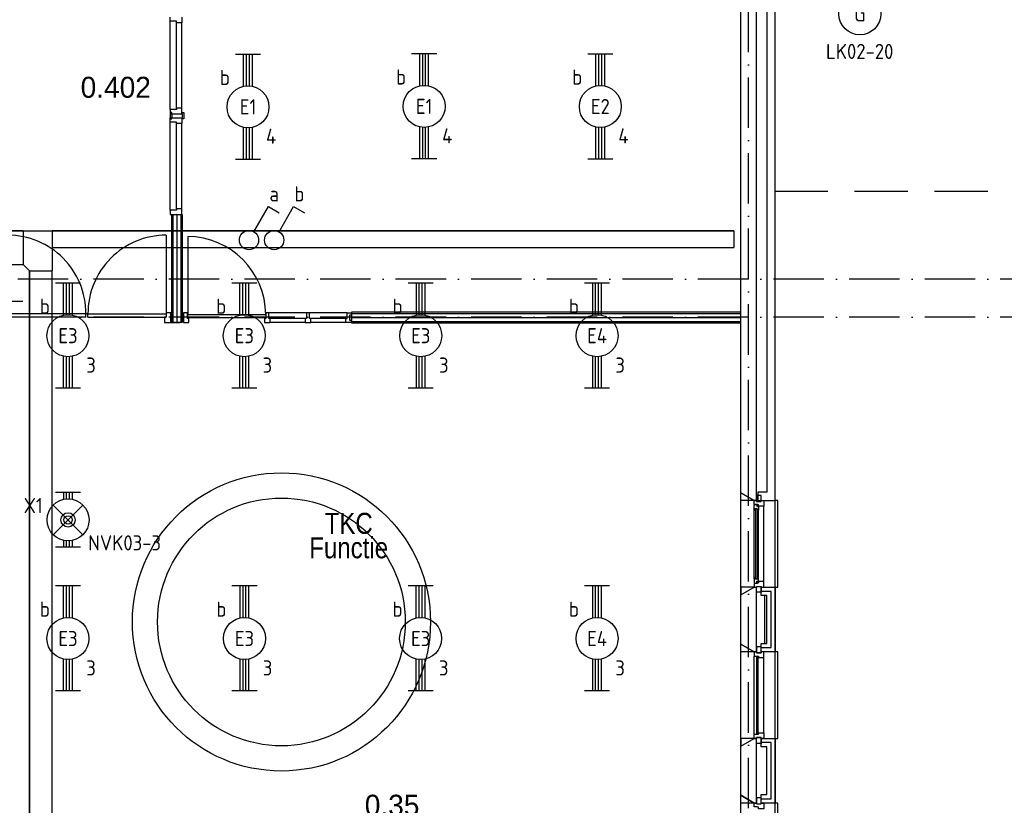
# Model space of a CAD drawing. Header units: millimetres. Extents: x -6587 to 112313, y 244 to 84344.
# Tile 51 of 58: x 75969 to 87695, y 35121 to 44474. Entities that reach past the tile are written whole.
import ezdxf
from ezdxf.enums import TextEntityAlignment as Align

# ---------------------------------------------------------------- set-up
doc = ezdxf.new("R2010")
doc.units = ezdxf.units.MM
doc.header["$LTSCALE"] = 100
doc.linetypes.add('DASHDOT', pattern=[9, 6, -1.5, 0, -1.5])
doc.linetypes.add('HIDDEN', pattern=[9.525, 6.35, -3.175])
doc.layers.get('0').update_dxf_attribs({"linetype": 'CONTINUOUS'})
for name, color, linetype in [('AL$7----_STRAMIEN', 1, 'DASHDOT'), ('AL32----_BINNENKOZ', 7, 'CONTINUOUS'), ('BOUW', 8, 'CONTINUOUS'), ('EB63101-_ATTRIB', 2, 'CONTINUOUS'), ('EB63102-_ATTRIB', 2, 'CONTINUOUS'), ('EB63501-_ATTRIB', 2, 'CONTINUOUS'), ('EL63101-_LICHT-ARM', 3, 'CONTINUOUS'), ('EL63102-_LICHT-SCH', 3, 'CONTINUOUS'), ('EL63501-_NOODVRL-ARM', 3, 'CONTINUOUS'), ('KABELGOOT', 8, 'CONTINUOUS')]:
    doc.layers.add(name, color=color, linetype=linetype)
doc.styles.add('1_8', font='iso', dxfattribs={"width": 0.7, "height": 1.8})
doc.styles.add('BURO-025', font='BUROFONT.shx', dxfattribs={"height": 250})
doc.styles.add('NORATT', font='isocp.shx')
doc.styles.get("Standard").update_dxf_attribs({"font": 'iso.shx'})
doc.styles.add('TECHNIC', font='technic_.ttf')

# ---------------------------------------------------------------- blocks, each defined once
blk = doc.blocks.new('EJ3T20')
at = {"color": 0}
for p, q in [((-6.25, -1.5), (-6.25, 1.5)), ((6.25, -1.5), (6.25, 1.5)), ((-6.25, 0.52), (-2.44, 0.52)), ((-6.25, 0.17), (-2.49, 0.17)), ((2.44, 0.52), (6.25, 0.52)), ((2.49, 0.17), (6.25, 0.17)), ((-6.25, -0.17), (-2.49, -0.17)), ((-6.25, -0.52), (-2.44, -0.52)), ((2.44, -0.52), (6.25, -0.52)), ((2.49, -0.17), (6.25, -0.17))]:
    blk.add_line(p, q, dxfattribs=at)
blk.add_circle((0, 0), 2.5, dxfattribs=at)
at = {"color": 6, "style": '1_8'}
for tag, flags, p in [('SCHAK', 8, (3.5, 2.75)), ('A_CODE', 8, (0, 0)), ('GROEP', 8, (-3.5, -2.75)), ('KAST', 9, (3.5, -2.75))]:
    blk.add_attdef(tag, text='', height=1.8, dxfattribs=dict(at, flags=flags)).set_placement(p, align=Align.MIDDLE)
blk = doc.blocks.new('ES3S1')
blk.add_lwpolyline([(0.58, 1), (2.31, 4), (3.61, 3.25)])
blk.add_lwpolyline([(0.58, 1), (2.31, 4), (3.61, 3.25)])
blk.add_circle((0, 0), 1.15)
blk.add_circle((0, 0), 1.15)
for tag, style, flags, p in [('SCHAK', 'NORATT', 8, (3, 5.5)), ('SCHAK', '1_8', 8, (3, 5.5)), ('KAST', 'NORATT', 9, (-3, 0.5)), ('KAST', '1_8', 9, (-3, 0.5)), ('M_CODE', 'NORATT', 9, (0, 0)), ('M_CODE', '1_8', 9, (0, 0)), ('DOEL', 'NORATT', 9, (-3, -2)), ('DOEL', '1_8', 9, (-3, -2)), ('GROEP', 'NORATT', 9, (-3, -4.5)), ('GROEP', '1_8', 9, (-3, -4.5))]:
    blk.add_attdef(tag, text='', height=1.8, dxfattribs=dict(style=style, flags=flags)).set_placement(p, align=Align.MIDDLE_CENTER)
blk = doc.blocks.new('EJ3T01')
at = {"color": 0}
for p, q in [((-3.25, -1.5), (-3.25, 1.5)), ((-1.77, 1.77), (1.77, -1.77)), ((1.77, 1.77), (-1.77, -1.77)), ((3.25, -1.5), (3.25, 1.5)), ((-3.25, 0.52), (-2.44, 0.52)), ((-3.25, 0.17), (-2.49, 0.17)), ((2.44, 0.52), (3.25, 0.52)), ((2.49, 0.17), (3.25, 0.17)), ((-3.25, -0.17), (-2.49, -0.17)), ((-3.25, -0.52), (-2.44, -0.52)), ((2.44, -0.52), (3.25, -0.52)), ((2.49, -0.17), (3.25, -0.17))]:
    blk.add_line(p, q, dxfattribs=at)
at = {"color": 6}
blk.add_lwpolyline([(1.77, -1.77), (1.75, -1.75)], dxfattribs=at)
at = {"color": 0}
for radius in [2.5, 0.85, 0.5]:
    blk.add_circle((0, 0), radius, dxfattribs=at)
at = {"color": 6, "style": '1_8'}
for tag, flags, p in [('A_CODE', 8, (-3.5, 2.75)), ('SCHAK', 8, (3.5, 2.75)), ('GROEP', 8, (-3.5, -2.75)), ('KAST', 9, (3.5, -2.75))]:
    blk.add_attdef(tag, text='', height=1.8, dxfattribs=dict(at, flags=flags)).set_placement(p, align=Align.MIDDLE)
blk = doc.blocks.new('ES3G00')
blk.add_circle((0, 0), 2.5)
blk.add_circle((0, 0), 2.5)
for tag, style, flags, p in [('GELIJK', 'NORATT', 9, (3.5, 5)), ('GELIJK', '1_8', 9, (3.5, 5)), ('SCHAK', 'NORATT', 8, (3.5, 2.75)), ('SCHAK', '1_8', 8, (3.5, 2.75)), ('A_CODE', 'NORATT', 8, (0, 0)), ('A_CODE', '1_8', 8, (0, 0)), ('GROEP', 'NORATT', 8, (-3.5, -2.75)), ('GROEP', '1_8', 8, (-3.5, -2.75)), ('KAST', 'NORATT', 9, (3.5, -2.75)), ('KAST', '1_8', 9, (3.5, -2.75))]:
    blk.add_attdef(tag, text='', height=1.8, dxfattribs=dict(style=style, flags=flags)).set_placement(p, align=Align.MIDDLE_CENTER)
blk = doc.blocks.new('XREF')
at = {"layer": 'AL$7----_STRAMIEN', "color": 1}
for p, q in [((240990, 19214), (240990, 90956)), ((250890, 55215), (161477, 55215)), ((250890, 54765), (161096, 54765))]:
    blk.add_line(p, q, dxfattribs=at)
at = {"layer": 'AL32----_BINNENKOZ', "color": 8, "linetype": 'HIDDEN'}
blk.add_line((241300, 56265), (250890, 56265), dxfattribs=at)
at = {"layer": 'BOUW'}
for p, q in [((241310, 22045), (241310, 71285)), ((234103, 58287), (234103, 58337)), ((234103, 57237), (234103, 58287)), ((234179, 58287), (234103, 58287)), ((234179, 58270), (234179, 58287)), ((234242, 58337), (234242, 58270)), ((234179, 57254), (234179, 58270)), ((234242, 58270), (234179, 58270)), ((234242, 57254), (234242, 58270)), ((234103, 57237), (234103, 57187)), ((234179, 57237), (234103, 57237)), ((234179, 57254), (234179, 57237)), ((234242, 57254), (234179, 57254)), ((234242, 57187), (234242, 57254)), ((234103, 57187), (234242, 57187)), ((234103, 57087), (234103, 57137)), ((234103, 57137), (234242, 57137)), ((234105, 57200), (234105, 57137)), ((234123, 57200), (234105, 57200)), ((234105, 57137), (234105, 57125)), ((234105, 57125), (234123, 57125)), ((234123, 57187), (234123, 57200)), ((234123, 57187), (234123, 57137)), ((234128, 57187), (234123, 57187)), ((234123, 57137), (234128, 57137)), ((234242, 57187), (234248, 57187)), ((234248, 57137), (234242, 57137)), ((234242, 57137), (234242, 57070)), ((234248, 57200), (234266, 57200)), ((234248, 57187), (234248, 57200)), ((234248, 57187), (234248, 57137)), ((234266, 57125), (234248, 57125)), ((234266, 57200), (234266, 57137)), ((234266, 57137), (234266, 57125)), ((234179, 57087), (234103, 57087)), ((234103, 56037), (234103, 57087)), ((234179, 57070), (234179, 57087)), ((234242, 57070), (234179, 57070)), ((234179, 56054), (234179, 57070)), ((234242, 56054), (234242, 57070)), ((234179, 56054), (234179, 56037)), ((234242, 56054), (234179, 56054)), ((234242, 55987), (234242, 56054)), ((234103, 56037), (234103, 55987)), ((234179, 56037), (234103, 56037)), ((234103, 55987), (234242, 55987)), ((234123, 55987), (234248, 55987)), ((234123, 54702), (234123, 55987)), ((234138, 54702), (234138, 55987)), ((234185, 54702), (234185, 55987)), ((234233, 54702), (234233, 55987)), ((234248, 55987), (234248, 54702)), ((234054, 55739), (234054, 54805)), ((234312, 55726), (234312, 54796)), ((229281, 54955), (232349, 54955)), ((233099, 54805), (232169, 54805)), ((233099, 54765), (232169, 54765)), ((233099, 54765), (233099, 54805)), ((233124, 54805), (233099, 54805)), ((233124, 54805), (234054, 54805)), ((233124, 54765), (233124, 54805)), ((233124, 54765), (234054, 54765)), ((234037, 54765), (234037, 54702)), ((234054, 54765), (234037, 54765)), ((234110, 54816), (234054, 54816)), ((234054, 54816), (234054, 54765)), ((234110, 54816), (234054, 54816)), ((234110, 54765), (234110, 54816)), ((234110, 54765), (234110, 54765)), ((234110, 54702), (234110, 54765)), ((234310, 54816), (234260, 54816)), ((234260, 54816), (234260, 54702)), ((234310, 54749), (234310, 54816)), ((234312, 54796), (235242, 54796)), ((234312, 54755), (234312, 54796)), ((235242, 54796), (235242, 54755)), ((235244, 54816), (235244, 54749)), ((235277, 54816), (235244, 54816)), ((235277, 54749), (235277, 54816)), ((235728, 54816), (235277, 54816)), ((235728, 54816), (235728, 54749)), ((235761, 54816), (235728, 54816)), ((236211, 54816), (235761, 54816)), ((235761, 54749), (235761, 54816)), ((236211, 54816), (236261, 54816)), ((236211, 54749), (236211, 54816)), ((236244, 54792), (236261, 54792)), ((236244, 54725), (236244, 54792)), ((240900, 54822), (236261, 54822)), ((236261, 54822), (236261, 54697)), ((236261, 54816), (236261, 54792)), ((236261, 54807), (240900, 54807)), ((234037, 54702), (234110, 54702)), ((234110, 54702), (234224, 54702)), ((234248, 54702), (234123, 54702)), ((234260, 54702), (234327, 54702)), ((234327, 54749), (234310, 54749)), ((235242, 54755), (234312, 54755)), ((234327, 54702), (234327, 54749)), ((235227, 54749), (235227, 54702)), ((235244, 54749), (235227, 54749)), ((235227, 54702), (235294, 54702)), ((235294, 54749), (235277, 54749)), ((235294, 54702), (235294, 54749)), ((235711, 54749), (235294, 54749)), ((235711, 54702), (235294, 54702)), ((235711, 54749), (235711, 54702)), ((235728, 54749), (235711, 54749)), ((235711, 54702), (235778, 54702)), ((235778, 54749), (235761, 54749)), ((236194, 54749), (235778, 54749)), ((235778, 54702), (235778, 54749)), ((236194, 54702), (235778, 54702)), ((236194, 54749), (236211, 54749)), ((236194, 54702), (236194, 54749)), ((236261, 54702), (236194, 54702)), ((236261, 54725), (236244, 54725)), ((236261, 54759), (240900, 54759)), ((236261, 54702), (236261, 54725)), ((236261, 54725), (236261, 54702)), ((236261, 54712), (240900, 54712)), ((236261, 54697), (240900, 54697)), ((240900, 51458), (241060, 51550)), ((241060, 51550), (241080, 51550)), ((241080, 51550), (241080, 50780)), ((241141, 51550), (241310, 51550)), ((241141, 51450), (241141, 51550)), ((241260, 51500), (241141, 51500)), ((241260, 51500), (241141, 51500)), ((241260, 50830), (241260, 51500)), ((241260, 50830), (241260, 51500)), ((241310, 51550), (241310, 50780)), ((240900, 50873), (240900, 51458)), ((241080, 51450), (241080, 50880)), ((241210, 51450), (241141, 51450)), ((241180, 51450), (241180, 50880)), ((241210, 50880), (241210, 51450)), ((241060, 50780), (240900, 50873)), ((241080, 50780), (241060, 50780)), ((241141, 50780), (241141, 50880)), ((241141, 50880), (241210, 50880)), ((241141, 50830), (241260, 50830)), ((241141, 50830), (241260, 50830)), ((241310, 50780), (241141, 50780)), ((240900, 49658), (241060, 49750)), ((241060, 49750), (241080, 49750)), ((241080, 49750), (241080, 48980)), ((241141, 49750), (241310, 49750)), ((241141, 49650), (241141, 49750)), ((241310, 49750), (241310, 48980)), ((240900, 49073), (240900, 49658)), ((241260, 49700), (241141, 49700)), ((241210, 49650), (241141, 49650)), ((241210, 49080), (241210, 49650)), ((241260, 49030), (241260, 49700)), ((241060, 48980), (240900, 49073)), ((241141, 48980), (241141, 49080)), ((241141, 49080), (241210, 49080)), ((241141, 49030), (241260, 49030)), ((241080, 48980), (241060, 48980)), ((241310, 48980), (241141, 48980))]:
    blk.add_line(p, q, dxfattribs=at)
for points in [[(241080, 52580), (241060, 52580), (240900, 52673), (240900, 58658), (241060, 58750), (241080, 58750)], [(241100, 52580), (241310, 52580), (241310, 58750), (241100, 58750), (241100, 58650), (241210, 58650), (241210, 58030), (241210, 52680), (241100, 52680)], [(241060, 52580), (240900, 52580), (240900, 52673)], [(241057, 52523), (241061, 52526), (241061, 52533), (241091, 52533), (241091, 52510), (241096, 52510), (241096, 52518), (241111, 52518), (241111, 52513), (241111, 52466), (241098, 52464), (241098, 52481), (241057, 52481)], [(241060, 52580), (241085, 52580), (241085, 52570), (241141, 52570), (241141, 52580), (241174, 52580), (241174, 52513), (241111, 52513), (241111, 52530), (241096, 52530), (241096, 52536), (241060, 52536)], [(241085, 52570), (241141, 52570), (241141, 52641), (241085, 52641)], [(241060, 52481), (241073, 52481), (241073, 52464), (241060, 52464)], [(241075, 51651), (241096, 51651), (241096, 52479), (241075, 52479)], [(241057, 51607), (241061, 51604), (241061, 51597), (241091, 51597), (241091, 51620), (241096, 51620), (241096, 51612), (241111, 51612), (241111, 51617), (241111, 51664), (241098, 51666), (241098, 51649), (241057, 51649)], [(241060, 51649), (241073, 51649), (241073, 51666), (241060, 51666)], [(241060, 51550), (241085, 51550), (241085, 51560), (241141, 51560), (241141, 51550), (241174, 51550), (241174, 51617), (241111, 51617), (241111, 51600), (241096, 51600), (241096, 51594), (241060, 51594)], [(241060, 51550), (240900, 51550), (240900, 51458)], [(241085, 51560), (241141, 51560), (241141, 51489), (241085, 51489)], [(241060, 50780), (240900, 50780), (240900, 50873)], [(241060, 50730), (241060, 50730), (241111, 50730), (241111, 50713), (241174, 50713), (241174, 50713), (241174, 50713), (241174, 50713), (241174, 50713), (241174, 50780), (241141, 50780), (241141, 50770), (241085, 50770), (241085, 50780), (241085, 50780), (241060, 50780)], [(241085, 50770), (241141, 50770), (241141, 50841), (241085, 50841)], [(241086, 49805), (241107, 49805), (241107, 50725), (241086, 50725)], [(241060, 49750), (240900, 49750), (240900, 49658)], [(241060, 49800), (241060, 49800), (241111, 49800), (241111, 49817), (241174, 49817), (241174, 49817), (241174, 49817), (241174, 49817), (241174, 49817), (241174, 49750), (241141, 49750), (241141, 49760), (241085, 49760), (241085, 49750), (241085, 49750), (241060, 49750)], [(241085, 49760), (241141, 49760), (241141, 49689), (241085, 49689)], [(241060, 48980), (240900, 48980), (240900, 49073)], [(241085, 48970), (241141, 48970), (241141, 49041), (241085, 49041)], [(241060, 48980), (241085, 48980), (241085, 48970), (241141, 48970), (241141, 48980), (241174, 48980), (241174, 48913), (241111, 48913), (241111, 48930), (241096, 48930), (241096, 48936), (241060, 48936)]]:
    blk.add_lwpolyline(points, close=True, dxfattribs=at)
for points in [[(240900, 51458), (240900, 52673)], [(241310, 51550), (241340, 51550), (241340, 52580), (241310, 52580)], [(241057, 51649), (241057, 52481)], [(241111, 51664), (241111, 52466)], [(241174, 51617), (241174, 52513)], [(240900, 49658), (240900, 50873)], [(241310, 49750), (241340, 49750), (241340, 50780), (241310, 50780)], [(241060, 49800), (241060, 50730)], [(241174, 49817), (241174, 50713)], [(240900, 47858), (240900, 49073)], [(241310, 47950), (241340, 47950), (241340, 48980), (241310, 48980)]]:
    blk.add_lwpolyline(points, dxfattribs=at)
for radius in [1775, 1475]:
    blk.add_circle((235428, 51136), radius, dxfattribs=at)
for centre, radius, start, end in [((232169, 54809), 931, 359.7902, 89.9639), ((234055, 54809), 931, 90.0361, 180.2098), ((234303, 54787), 939, 0.538, 89.462)]:
    blk.add_arc(centre, radius, start, end, dxfattribs=at)
at = {"layer": 'KABELGOOT', "color": 8}
for p, q in [((228677, 55792, 3650), (232354, 55792, 3650)), ((232354, 55792, 3710), (228677, 55792, 3710)), ((232354, 55792, 3650), (232354, 55392, 3650)), ((240814, 55793, 3710), (232699, 55793, 3710)), ((232699, 55793, 3650), (240814, 55793, 3650)), ((240814, 55793, 3650), (240814, 55593, 3650)), ((232699, 55593, 3650), (240814, 55593, 3650)), ((232699, 55593, 3710), (240814, 55593, 3710)), ((228677, 55392, 3650), (232354, 55392, 3650)), ((228677, 55392, 3710), (232354, 55392, 3710)), ((232425, 55317, 3650), (232695, 55317, 3650)), ((232429, 55317, 3710), (232429, 32484, 3710)), ((232429, 32484, 3650), (232429, 55317, 3650)), ((232699, 32484, 3650), (232699, 55317, 3650)), ((232699, 32484, 3710), (232699, 55317, 3710))]:
    blk.add_line(p, q, dxfattribs=at)
at = {"layer": 'KABELGOOT', "color": 8, "elevation": 3650}
for points in [[(232354, 55792), (232699, 55792), (232699, 55792), (232699, 55317)], [(232429, 55317), (232429, 55317), (232354, 55392), (232354, 55392)]]:
    blk.add_lwpolyline(points, dxfattribs=at)
at = {"layer": 'BOUW', "style": 'BURO-025'}
for s, p in [('0.402', (233037, 57376)), ('0.35', (236421, 48829))]:
    blk.add_text(s, height=250, dxfattribs=at).set_placement(p)
at = {"layer": 'BOUW', "style": 'TECHNIC'}
for tag, p in [('TKC', (236229, 52185)), ('BALIE', (236229, 51894))]:
    blk.add_attdef(tag, text='', height=250, dxfattribs=at).set_placement(p, align=Align.CENTER)
at = {"layer": 'KABELGOOT', "color": 8, "flags": 3}
blk.add_attdef('HULPSTUK', (188825, 76010, 3650), '', height=1, rotation=180, dxfattribs=at)
blk.add_attdef('HULPSTUK', (182644, 45781, 3650), '', height=1, dxfattribs=at)

msp = doc.modelspace()

# ---------------------------------------------------------------- block references
at = {"layer": 'EL63101-_LICHT-ARM'}
msp.add_blockref('XREF', (-156342, -13832), dxfattribs=at).add_auto_attribs({'BALIE': 'Functie', 'TKC': 'TKC'})
ref = msp.add_blockref('ES3G00', (85975, 44543, 3500), dxfattribs=dict(at, xscale=100, yscale=100, zscale=100))
ref.add_attrib('A_CODE', 'G', dxfattribs={"layer": 'EB63101-_ATTRIB', "color": 1, "height": 180, "style": '1_8', "flags": 8}).set_placement((85975, 44543, 3500), align=Align.MIDDLE)
ref.add_attrib('GROEP', 'LK02-20', dxfattribs={"layer": 'EB63101-_ATTRIB', "color": 1, "height": 180, "style": '1_8', "flags": 8}).set_placement((85973, 44096, 3500), align=Align.MIDDLE)
ref = msp.add_blockref('EJ3T20', (78688, 43436), dxfattribs=dict(at, xscale=100, yscale=100, zscale=100, rotation=90))
ref.add_attrib('A_CODE', 'E1', dxfattribs={"layer": 'EB63101-_ATTRIB', "color": 1, "height": 180, "style": '1_8', "flags": 8}).set_placement((78688, 43436), align=Align.MIDDLE)
ref.add_attrib('GROEP', '4', dxfattribs={"layer": 'EB63101-_ATTRIB', "color": 1, "height": 180, "style": '1_8', "flags": 8}).set_placement((78963, 43086), align=Align.MIDDLE)
ref.add_attrib('SCHAK', 'b', dxfattribs={"layer": 'EB63101-_ATTRIB', "color": 1, "height": 180, "style": '1_8', "flags": 8}).set_placement((78413, 43786), align=Align.MIDDLE)
ref = msp.add_blockref('EJ3T20', (80786, 43442, 3700), dxfattribs=dict(at, xscale=100, yscale=100, zscale=100, rotation=90))
ref.add_attrib('A_CODE', 'E1', dxfattribs={"layer": 'EB63101-_ATTRIB', "color": 1, "height": 180, "style": '1_8', "flags": 8}).set_placement((80786, 43442, 3700), align=Align.MIDDLE)
ref.add_attrib('GROEP', '4', dxfattribs={"layer": 'EB63101-_ATTRIB', "color": 1, "height": 180, "style": '1_8', "flags": 8}).set_placement((81061, 43092, 3700), align=Align.MIDDLE)
ref.add_attrib('SCHAK', 'b', dxfattribs={"layer": 'EB63101-_ATTRIB', "color": 1, "height": 180, "style": '1_8', "flags": 8}).set_placement((80511, 43792, 3700), align=Align.MIDDLE)
ref = msp.add_blockref('EJ3T20', (82884, 43440), dxfattribs=dict(at, xscale=100, yscale=100, zscale=100, rotation=90))
ref.add_attrib('A_CODE', 'E2', dxfattribs={"layer": 'EB63101-_ATTRIB', "color": 1, "height": 180, "style": '1_8', "flags": 8}).set_placement((82884, 43440), align=Align.MIDDLE)
ref.add_attrib('GROEP', '4', dxfattribs={"layer": 'EB63101-_ATTRIB', "color": 1, "height": 180, "style": '1_8', "flags": 8}).set_placement((83159, 43090), align=Align.MIDDLE)
ref.add_attrib('SCHAK', 'b', dxfattribs={"layer": 'EB63101-_ATTRIB', "color": 1, "height": 180, "style": '1_8', "flags": 8}).set_placement((82609, 43790), align=Align.MIDDLE)
ref = msp.add_blockref('EJ3T20', (76544, 40712), dxfattribs=dict(at, xscale=100, yscale=100, zscale=100, rotation=90))
ref.add_attrib('A_CODE', 'E3', dxfattribs={"layer": 'EB63101-_ATTRIB', "color": 1, "height": 180, "style": '1_8', "flags": 8}).set_placement((76544, 40712), align=Align.MIDDLE)
ref.add_attrib('GROEP', '3', dxfattribs={"layer": 'EB63101-_ATTRIB', "color": 1, "height": 180, "style": '1_8', "flags": 8}).set_placement((76819, 40362), align=Align.MIDDLE)
ref.add_attrib('SCHAK', 'b', dxfattribs={"layer": 'EB63101-_ATTRIB', "color": 1, "height": 180, "style": '1_8', "flags": 8}).set_placement((76269, 41062), align=Align.MIDDLE)
ref = msp.add_blockref('EJ3T20', (78644, 40712), dxfattribs=dict(at, xscale=100, yscale=100, zscale=100, rotation=90))
ref.add_attrib('A_CODE', 'E3', dxfattribs={"layer": 'EB63101-_ATTRIB', "color": 1, "height": 180, "style": '1_8', "flags": 8}).set_placement((78644, 40712), align=Align.MIDDLE)
ref.add_attrib('GROEP', '3', dxfattribs={"layer": 'EB63101-_ATTRIB', "color": 1, "height": 180, "style": '1_8', "flags": 8}).set_placement((78919, 40362), align=Align.MIDDLE)
ref.add_attrib('SCHAK', 'b', dxfattribs={"layer": 'EB63101-_ATTRIB', "color": 1, "height": 180, "style": '1_8', "flags": 8}).set_placement((78369, 41062), align=Align.MIDDLE)
ref = msp.add_blockref('EJ3T20', (80745, 40712), dxfattribs=dict(at, xscale=100, yscale=100, zscale=100, rotation=90))
ref.add_attrib('A_CODE', 'E3', dxfattribs={"layer": 'EB63101-_ATTRIB', "color": 1, "height": 180, "style": '1_8', "flags": 8}).set_placement((80745, 40712), align=Align.MIDDLE)
ref.add_attrib('GROEP', '3', dxfattribs={"layer": 'EB63101-_ATTRIB', "color": 1, "height": 180, "style": '1_8', "flags": 8}).set_placement((81020, 40362), align=Align.MIDDLE)
ref.add_attrib('SCHAK', 'b', dxfattribs={"layer": 'EB63101-_ATTRIB', "color": 1, "height": 180, "style": '1_8', "flags": 8}).set_placement((80470, 41062), align=Align.MIDDLE)
ref = msp.add_blockref('EJ3T20', (82845, 40712), dxfattribs=dict(at, xscale=100, yscale=100, zscale=100, rotation=90))
ref.add_attrib('A_CODE', 'E4', dxfattribs={"layer": 'EB63101-_ATTRIB', "color": 1, "height": 180, "style": '1_8', "flags": 8}).set_placement((82845, 40712), align=Align.MIDDLE)
ref.add_attrib('GROEP', '3', dxfattribs={"layer": 'EB63101-_ATTRIB', "color": 1, "height": 180, "style": '1_8', "flags": 8}).set_placement((83120, 40362), align=Align.MIDDLE)
ref.add_attrib('SCHAK', 'b', dxfattribs={"layer": 'EB63101-_ATTRIB', "color": 1, "height": 180, "style": '1_8', "flags": 8}).set_placement((82570, 41062), align=Align.MIDDLE)
ref = msp.add_blockref('EJ3T20', (76544, 37107), dxfattribs=dict(at, xscale=100, yscale=100, zscale=100, rotation=90))
ref.add_attrib('A_CODE', 'E3', dxfattribs={"layer": 'EB63101-_ATTRIB', "color": 1, "height": 180, "style": '1_8', "flags": 8}).set_placement((76544, 37107), align=Align.MIDDLE)
ref.add_attrib('GROEP', '3', dxfattribs={"layer": 'EB63101-_ATTRIB', "color": 1, "height": 180, "style": '1_8', "flags": 8}).set_placement((76819, 36757), align=Align.MIDDLE)
ref.add_attrib('SCHAK', 'b', dxfattribs={"layer": 'EB63101-_ATTRIB', "color": 1, "height": 180, "style": '1_8', "flags": 8}).set_placement((76269, 37457), align=Align.MIDDLE)
ref = msp.add_blockref('EJ3T20', (78646, 37107), dxfattribs=dict(at, xscale=100, yscale=100, zscale=100, rotation=90))
ref.add_attrib('A_CODE', 'E3', dxfattribs={"layer": 'EB63101-_ATTRIB', "color": 1, "height": 180, "style": '1_8', "flags": 8}).set_placement((78646, 37107), align=Align.MIDDLE)
ref.add_attrib('GROEP', '3', dxfattribs={"layer": 'EB63101-_ATTRIB', "color": 1, "height": 180, "style": '1_8', "flags": 8}).set_placement((78921, 36757), align=Align.MIDDLE)
ref.add_attrib('SCHAK', 'b', dxfattribs={"layer": 'EB63101-_ATTRIB', "color": 1, "height": 180, "style": '1_8', "flags": 8}).set_placement((78371, 37457), align=Align.MIDDLE)
ref = msp.add_blockref('EJ3T20', (80744, 37107), dxfattribs=dict(at, xscale=100, yscale=100, zscale=100, rotation=90))
ref.add_attrib('A_CODE', 'E3', dxfattribs={"layer": 'EB63101-_ATTRIB', "color": 1, "height": 180, "style": '1_8', "flags": 8}).set_placement((80744, 37107), align=Align.MIDDLE)
ref.add_attrib('GROEP', '3', dxfattribs={"layer": 'EB63101-_ATTRIB', "color": 1, "height": 180, "style": '1_8', "flags": 8}).set_placement((81019, 36757), align=Align.MIDDLE)
ref.add_attrib('SCHAK', 'b', dxfattribs={"layer": 'EB63101-_ATTRIB', "color": 1, "height": 180, "style": '1_8', "flags": 8}).set_placement((80469, 37457), align=Align.MIDDLE)
ref = msp.add_blockref('EJ3T20', (82845, 37107), dxfattribs=dict(at, xscale=100, yscale=100, zscale=100, rotation=90))
ref.add_attrib('A_CODE', 'E4', dxfattribs={"layer": 'EB63101-_ATTRIB', "color": 1, "height": 180, "style": '1_8', "flags": 8}).set_placement((82845, 37107), align=Align.MIDDLE)
ref.add_attrib('GROEP', '3', dxfattribs={"layer": 'EB63101-_ATTRIB', "color": 1, "height": 180, "style": '1_8', "flags": 8}).set_placement((83120, 36757), align=Align.MIDDLE)
ref.add_attrib('SCHAK', 'b', dxfattribs={"layer": 'EB63101-_ATTRIB', "color": 1, "height": 180, "style": '1_8', "flags": 8}).set_placement((82570, 37457), align=Align.MIDDLE)
at = {"layer": 'EL63102-_LICHT-SCH'}
ref = msp.add_blockref('ES3S1', (79000, 41850, 1050), dxfattribs=dict(at, xscale=100, yscale=100, zscale=100))
ref.add_attrib('SCHAK', 'b', dxfattribs={"layer": 'EB63102-_ATTRIB', "color": 1, "height": 180, "style": '1_8', "flags": 8}).set_placement((79300, 42400, 1050), align=Align.MIDDLE_CENTER)
ref = msp.add_blockref('ES3S1', (78700, 41850, 1050), dxfattribs=dict(at, xscale=100, yscale=100, zscale=100))
ref.add_attrib('SCHAK', 'a', dxfattribs={"layer": 'EB63102-_ATTRIB', "color": 1, "height": 180, "style": '1_8', "flags": 8}).set_placement((79000, 42400, 1050), align=Align.MIDDLE_CENTER)
at = {"layer": 'EL63501-_NOODVRL-ARM'}
ref = msp.add_blockref('EJ3T01', (76545, 38519), dxfattribs=dict(at, xscale=100, yscale=100, zscale=100, rotation=90))
ref.add_attrib('A_CODE', 'X1', dxfattribs={"layer": 'EB63501-_ATTRIB', "color": 1, "height": 180, "style": '1_8', "flags": 8}).set_placement((76130, 38690), align=Align.MIDDLE)
ref.add_attrib('GROEP', 'NVK03-3', dxfattribs={"layer": 'EB63501-_ATTRIB', "color": 1, "height": 180, "style": '1_8', "flags": 8}).set_placement((77219, 38246), align=Align.MIDDLE)

doc.saveas('drawing.dxf')
